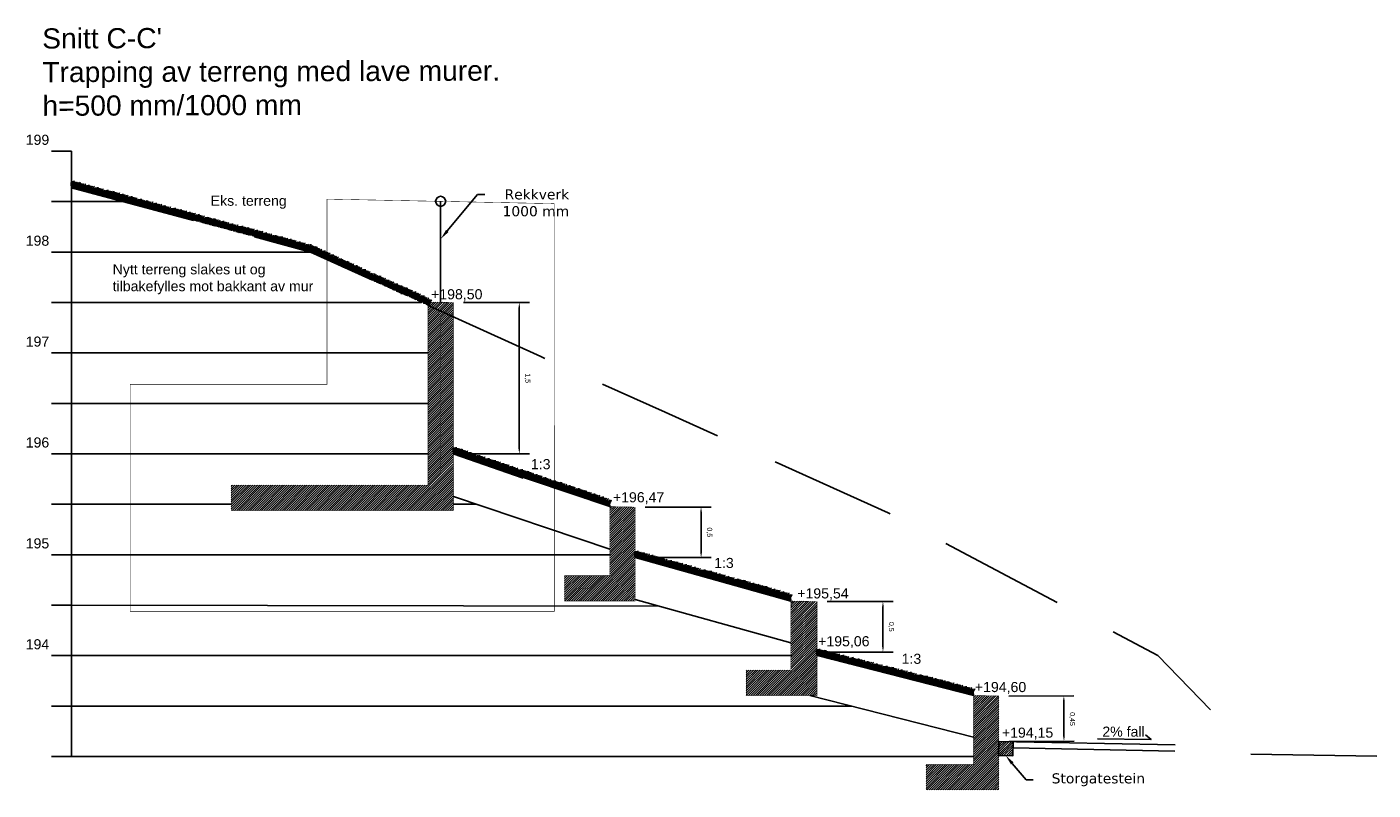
# Model space of a CAD drawing. Header units: metres. Extents: x 0.9 to 28.1, y 0.9 to 17.2.
# Tile 1 of 3: x 1 to 14.4, y 0.9 to 8.4. Entities that reach past the tile are written whole.
import ezdxf
from ezdxf import colors
from ezdxf.entities.mleader import LeaderData, LeaderLine
from ezdxf.math import Vec2, Vec3

# ---------------------------------------------------------------- set-up
doc = ezdxf.new("R2010")
doc.units = ezdxf.units.M
doc.header["$PDSIZE"] = 1
doc.linetypes.add('DASHED2', pattern=[0.375, 0.25, -0.125])
doc.linetypes.add('Hidden', pattern=[0.002, 0.001, -0.001])
for name, color, linetype, lineweight in [('25--G_B_FLOORS', 192, 'Continuous', 18), ('25--H_B_FLOORS', 190, 'Hidden', 18), ('LA DIV-Snitt', 7, 'Continuous', 9), ('LA TEK', 7, 'Continuous', 9)]:
    doc.layers.add(name, color=color, linetype=linetype, lineweight=lineweight)
for name, color, linetype in [('A-L-rekkverk', 2, 'FENCELINE1'), ('A-L_mur_hatch', 252, 'Continuous'), ('A-L_snitt', 4, 'Continuous'), ('A-L_tekst høyder', 4, 'Continuous')]:
    doc.layers.add(name, color=color, linetype=linetype)
doc.styles.add('Arealtekst', font='arial.ttf')
doc.styles.add('Verdana', font='verdana.ttf')
doc.linetypes.add('FENCELINE1', pattern='A,6.35,-2.54,[133,ltypeshp.shx,S=2.54,R=0,X=-2.54,Y=0],-2.54,25.4', length=36.83)
doc.dimstyles.new('ISO-25', dxfattribs={"dimtxt": 2.5, "dimasz": 2.5, "dimexe": 1.25, "dimexo": 0.625, "dimtad": 1, "dimtxsty": 'Standard', "dimcen": 2.5, "dimadec": 0, "dimazin": 0, "dimtfac": 1, "dimtmove": 0, "dimatfit": 3, "dimfxl": 1, "dimarcsym": 0})

# ---------------------------------------------------------------- blocks, each defined once
blk = doc.blocks.new('*D22')
at = {"layer": 'A-L_snitt', "color": 0, "lineweight": -2, "transparency": 16777216}
for p, q in [((5.351, 5.699), (6.005, 5.699)), ((5.905, 5.649), (5.905, 4.249)), ((5.351, 4.199), (6.005, 4.199))]:
    blk.add_line(p, q, dxfattribs=at)
at = {"layer": 'A-L_snitt', "color": 0, "transparency": 16777216}
for points in [[(5.913, 5.649), (5.897, 5.649), (5.905, 5.699)], [(5.913, 4.249), (5.897, 4.249), (5.905, 4.199)]]:
    blk.add_solid(points, dxfattribs=at)
at = {"layer": 'Defpoints', "color": 0, "transparency": 16777216}
for p in [(5.251, 5.699), (5.251, 4.199), (5.905, 4.199)]:
    blk.add_point(p, dxfattribs=at)
at = {"layer": 'A-L_snitt', "color": 0, "transparency": 16777216, "insert": (5.985, 4.949), "char_height": 0.05, "attachment_point": 5, "rotation": 270.0085, "style": 'Arealtekst'}
blk.add_mtext('1,5', dxfattribs=at)
blk = doc.blocks.new('*D23')
at = {"layer": 'A-L_snitt', "color": 0, "lineweight": -2, "transparency": 16777216}
for p, q in [((7.152, 3.671), (7.805, 3.671)), ((7.705, 3.621), (7.706, 3.221)), ((7.152, 3.171), (7.806, 3.171))]:
    blk.add_line(p, q, dxfattribs=at)
at = {"layer": 'A-L_snitt', "color": 0, "transparency": 16777216}
for points in [[(7.714, 3.621), (7.697, 3.621), (7.705, 3.671)], [(7.714, 3.221), (7.697, 3.221), (7.706, 3.171)]]:
    blk.add_solid(points, dxfattribs=at)
at = {"layer": 'Defpoints', "color": 0, "transparency": 16777216}
for p in [(7.052, 3.671), (7.052, 3.171), (7.706, 3.171)]:
    blk.add_point(p, dxfattribs=at)
at = {"layer": 'A-L_snitt', "color": 0, "transparency": 16777216, "insert": (7.786, 3.421), "char_height": 0.05, "attachment_point": 5, "rotation": 270.0254, "style": 'Arealtekst'}
blk.add_mtext('0,5', dxfattribs=at)
blk = doc.blocks.new('*D24')
at = {"layer": 'A-L_snitt', "color": 0, "lineweight": -2, "transparency": 16777216}
for p, q in [((8.954, 2.735), (9.607, 2.735)), ((9.507, 2.685), (9.507, 2.285)), ((8.954, 2.235), (9.607, 2.235))]:
    blk.add_line(p, q, dxfattribs=at)
at = {"layer": 'A-L_snitt', "color": 0, "transparency": 16777216}
for points in [[(9.515, 2.685), (9.499, 2.685), (9.507, 2.735)], [(9.515, 2.285), (9.499, 2.285), (9.507, 2.235)]]:
    blk.add_solid(points, dxfattribs=at)
at = {"layer": 'Defpoints', "color": 0, "transparency": 16777216}
for p in [(8.854, 2.735), (8.854, 2.235), (9.507, 2.235)]:
    blk.add_point(p, dxfattribs=at)
at = {"layer": 'A-L_snitt', "color": 0, "transparency": 16777216, "insert": (9.587, 2.485), "char_height": 0.05, "attachment_point": 5, "rotation": 270.0254, "style": 'Arealtekst'}
blk.add_mtext('0,5', dxfattribs=at)
blk = doc.blocks.new('*D25')
at = {"layer": 'A-L_snitt', "color": 0, "lineweight": -2, "transparency": 16777216}
for p, q in [((10.755, 1.799), (11.399, 1.801)), ((11.299, 1.751), (11.3, 1.401)), ((10.757, 1.349), (11.4, 1.351))]:
    blk.add_line(p, q, dxfattribs=at)
at = {"layer": 'A-L_snitt', "color": 0, "transparency": 16777216}
for points in [[(11.307, 1.751), (11.29, 1.751), (11.299, 1.801)], [(11.308, 1.401), (11.291, 1.401), (11.3, 1.351)]]:
    blk.add_solid(points, dxfattribs=at)
at = {"layer": 'Defpoints', "color": 0, "transparency": 16777216}
for p in [(10.655, 1.799), (10.657, 1.349), (11.3, 1.351)]:
    blk.add_point(p, dxfattribs=at)
at = {"layer": 'A-L_snitt', "color": 0, "transparency": 16777216, "insert": (11.379, 1.571), "char_height": 0.05, "attachment_point": 5, "rotation": 270.1555, "style": 'Arealtekst'}
blk.add_mtext('0,45', dxfattribs=at)
blk = doc.blocks.new('Gress')
at = {"layer": 'LA DIV-Snitt', "color": 85, "true_color": 0x599451}
for points in [[(-0.001, -0.001), (-0.004, 0.008), (-0.012, 0.022), (-0.015, 0.03), (-0.017, 0.044), (-0.019, 0.057), (-0.016, 0.041), (-0.013, 0.027), (-0.01, 0.019), (-0.004, 0.01), (0, 0), (0, -0.001)], [(0.002, -0.001), (0.001, 0.01), (-0.003, 0.026), (-0.007, 0.037), (-0.008, 0.047), (-0.009, 0.056), (-0.009, 0.063), (-0.007, 0.049), (-0.005, 0.035), (-0.001, 0.022), (0.002, 0.01), (0.004, -0.001)], [(0.01, -0.001), (0.007, 0.012), (0.005, 0.021), (0.001, 0.036), (-0.002, 0.049), (-0.003, 0.053), (0.001, 0.041), (0.005, 0.026), (0.008, 0.013), (0.012, -0.001)], [(0.013, -0.001), (0.012, 0.007), (0.012, 0.019), (0.011, 0.033), (0.01, 0.046), (0.007, 0.063), (0.004, 0.07), (0.008, 0.063), (0.011, 0.046), (0.012, 0.031), (0.014, 0.011), (0.014, -0.001)], [(0.019, 0.006), (0.018, 0.022), (0.017, 0.045), (0.016, 0.023), (0.017, 0.013), (0.018, 0.002)], [(0.023, 0.031), (0.022, 0.023), (0.02, 0.012), (0.018, 0.002), (0.018, -0.001)], [(0.036, -0.002), (0.033, 0.006), (0.026, 0.019), (0.023, 0.027), (0.021, 0.041), (0.019, 0.052), (0.023, 0.037), (0.025, 0.024), (0.028, 0.016), (0.033, 0.008), (0.037, -0.002), (0.037, -0.002)], [(0.021, 0.022), (0.021, 0.026), (0.02, 0.037), (0.02, 0.046)], [(0.021, 0.041), (0.021, 0.039), (0.022, 0.03), (0.022, 0.026)], [(0.024, 0.03), (0.025, 0.041), (0.025, 0.051), (0.024, 0.06), (0.023, 0.066), (0.024, 0.053), (0.024, 0.043), (0.023, 0.035)], [(0.04, -0.002), (0.038, 0.008), (0.034, 0.023), (0.031, 0.034), (0.03, 0.043), (0.029, 0.052), (0.029, 0.058), (0.031, 0.045), (0.033, 0.031), (0.036, 0.019), (0.039, 0.008), (0.041, -0.002)], [(0.032, 0.031), (0.032, 0.028), (0.03, 0.009), (0.029, -0.002)], [(0.033, 0.031), (0.034, 0.042), (0.038, 0.058), (0.04, 0.065), (0.037, 0.059), (0.033, 0.042), (0.032, 0.034)], [(0.044, -0.002), (0.044, 0.001), (0.042, 0.017), (0.04, 0.029), (0.039, 0.041), (0.04, 0.051), (0.04, 0.06), (0.041, 0.065), (0.04, 0.053), (0.04, 0.043), (0.041, 0.033), (0.042, 0.023), (0.044, 0.012), (0.045, 0.001), (0.046, -0.002)], [(0.063, 0), (0.06, 0.009), (0.052, 0.023), (0.049, 0.032), (0.047, 0.046), (0.045, 0.058), (0.048, 0.042), (0.051, 0.028), (0.054, 0.02), (0.06, 0.011), (0.064, 0.001), (0.064, 0)], [(0.045, 0.006), (0.046, 0.022), (0.047, 0.044), (0.047, 0.023), (0.047, 0.013), (0.045, 0.002)], [(0.065, -0.002), (0.062, 0.006), (0.054, 0.019), (0.052, 0.027), (0.049, 0.04), (0.048, 0.052), (0.051, 0.037), (0.054, 0.024), (0.057, 0.016), (0.062, 0.007), (0.066, -0.002), (0.066, -0.002)], [(0.052, 0.03), (0.052, 0.033), (0.054, 0.046), (0.058, 0.063), (0.06, 0.07), (0.057, 0.063), (0.053, 0.046), (0.052, 0.033)], [(0.066, 0), (0.065, 0.011), (0.061, 0.027), (0.057, 0.039), (0.056, 0.049), (0.055, 0.058), (0.055, 0.065), (0.057, 0.051), (0.059, 0.036), (0.063, 0.024), (0.066, 0.011), (0.068, 0)], [(0.068, -0.002), (0.066, 0.007), (0.063, 0.023), (0.06, 0.033), (0.058, 0.043), (0.057, 0.052), (0.058, 0.058), (0.059, 0.045), (0.061, 0.031), (0.065, 0.019), (0.068, 0.008), (0.069, -0.002)], [(0.074, 0), (0.071, 0.013), (0.069, 0.023), (0.065, 0.038), (0.062, 0.051), (0.061, 0.055), (0.065, 0.042), (0.069, 0.028), (0.072, 0.014), (0.076, 0)], [(0.075, 0), (0.072, 0.009), (0.07, 0.018), (0.067, 0.033), (0.064, 0.045), (0.063, 0.049), (0.067, 0.037), (0.071, 0.023), (0.073, 0.01), (0.075, 0.004)], [(0.077, 0), (0.076, 0.009), (0.076, 0.021), (0.075, 0.035), (0.074, 0.048), (0.071, 0.065), (0.068, 0.072), (0.072, 0.065), (0.075, 0.048), (0.076, 0.033), (0.078, 0.013), (0.078, 0)], [(0.08, -0.002), (0.08, -0.001), (0.078, 0.014), (0.076, 0.026), (0.075, 0.037), (0.075, 0.047), (0.076, 0.055), (0.077, 0.061), (0.076, 0.049), (0.076, 0.039), (0.077, 0.03), (0.078, 0.02), (0.08, 0.01), (0.081, 0), (0.081, -0.002)], [(0.083, 0.007), (0.082, 0.024), (0.081, 0.046), (0.08, 0.025), (0.081, 0.015), (0.082, 0.004)], [(0.08, 0.004), (0.082, 0.02), (0.083, 0.041), (0.083, 0.02), (0.082, 0.011), (0.081, 0)], [(0.087, 0.032), (0.086, 0.025), (0.084, 0.014), (0.082, 0.003), (0.082, 0)], [(0.1, 0), (0.097, 0.007), (0.09, 0.02), (0.087, 0.029), (0.085, 0.042), (0.083, 0.054), (0.086, 0.039), (0.089, 0.025), (0.092, 0.018), (0.097, 0.009), (0.101, 0), (0.101, 0)], [(0.086, -0.002), (0.086, 0.005), (0.087, 0.016), (0.088, 0.03), (0.09, 0.042), (0.093, 0.058), (0.095, 0.065), (0.092, 0.058), (0.088, 0.042), (0.087, 0.028), (0.085, 0.009), (0.084, -0.002)], [(0.085, 0.023), (0.085, 0.028), (0.084, 0.039), (0.084, 0.048)], [(0.085, 0.043), (0.085, 0.041), (0.086, 0.032), (0.086, 0.028)], [(0.088, 0.031), (0.089, 0.042), (0.089, 0.052), (0.088, 0.061), (0.087, 0.067), (0.088, 0.054), (0.088, 0.044), (0.087, 0.036)], [(0.104, 0), (0.102, 0.009), (0.098, 0.024), (0.095, 0.035), (0.094, 0.045), (0.093, 0.053), (0.093, 0.06), (0.095, 0.047), (0.097, 0.033), (0.1, 0.021), (0.103, 0.009), (0.105, 0)], [(0.096, 0.033), (0.096, 0.03), (0.094, 0.011), (0.093, 0)], [(0.095, 0), (0.095, 0.007), (0.096, 0.018), (0.097, 0.031)], [(0.097, 0.033), (0.098, 0.044), (0.102, 0.06), (0.104, 0.066), (0.1, 0.06), (0.097, 0.044), (0.096, 0.036)], [(0.108, 0), (0.108, 0.002), (0.106, 0.018), (0.104, 0.031), (0.103, 0.042), (0.103, 0.052), (0.104, 0.061), (0.105, 0.067), (0.104, 0.054), (0.104, 0.044), (0.105, 0.035), (0.106, 0.024), (0.108, 0.013), (0.109, 0.003), (0.11, 0)], [(0.109, 0.007), (0.11, 0.024), (0.111, 0.046), (0.111, 0.025), (0.111, 0.015), (0.109, 0.004)], [(0.129, 0), (0.126, 0.007), (0.118, 0.02), (0.116, 0.028), (0.113, 0.042), (0.112, 0.054), (0.115, 0.039), (0.118, 0.025), (0.121, 0.018), (0.126, 0.009), (0.13, 0), (0.13, 0)], [(0.115, 0.031), (0.113, 0.012), (0.113, 0)], [(0.116, 0.032), (0.116, 0.034), (0.118, 0.047), (0.122, 0.064), (0.124, 0.071), (0.121, 0.064), (0.117, 0.047), (0.116, 0.035)], [(0.132, 0), (0.13, 0.009), (0.127, 0.024), (0.124, 0.035), (0.122, 0.044), (0.121, 0.053), (0.122, 0.06), (0.123, 0.046), (0.125, 0.033), (0.129, 0.021), (0.132, 0.009), (0.133, 0)], [(0.139, 0.002), (0.136, 0.011), (0.134, 0.02), (0.131, 0.034), (0.128, 0.046), (0.127, 0.05), (0.131, 0.038), (0.135, 0.025), (0.137, 0.012), (0.139, 0.006)], [(0.152, 0), (0.148, 0.009), (0.14, 0.023), (0.138, 0.031), (0.135, 0.046), (0.134, 0.058), (0.137, 0.042), (0.14, 0.028), (0.143, 0.02), (0.148, 0.011), (0.153, 0.001), (0.153, 0)], [(0.144, 0), (0.144, 0.001), (0.142, 0.016), (0.14, 0.028), (0.139, 0.038), (0.139, 0.048), (0.14, 0.057), (0.141, 0.062), (0.14, 0.05), (0.14, 0.04), (0.141, 0.031), (0.142, 0.022), (0.144, 0.011), (0.145, 0.001), (0.145, 0)], [(0.155, 0), (0.153, 0.011), (0.149, 0.027), (0.146, 0.038), (0.145, 0.048), (0.144, 0.057), (0.144, 0.064), (0.145, 0.05), (0.148, 0.036), (0.151, 0.023), (0.154, 0.011), (0.156, 0)], [(0.144, 0.005), (0.146, 0.021), (0.147, 0.042), (0.147, 0.022), (0.146, 0.012), (0.145, 0.002)], [(0.15, -0.001), (0.15, 0.007), (0.151, 0.018), (0.152, 0.031), (0.154, 0.044), (0.157, 0.059), (0.159, 0.066), (0.156, 0.06), (0.152, 0.044), (0.151, 0.029), (0.149, 0.01), (0.148, -0.001)], [(0.163, 0), (0.159, 0.013), (0.157, 0.022), (0.153, 0.037), (0.15, 0.05), (0.15, 0.054), (0.153, 0.042), (0.158, 0.028), (0.16, 0.014), (0.165, 0)], [(0.165, 0), (0.165, 0.008), (0.165, 0.02), (0.164, 0.034), (0.162, 0.047), (0.159, 0.064), (0.157, 0.071), (0.16, 0.064), (0.163, 0.047), (0.165, 0.032), (0.167, 0.012), (0.167, 0)], [(0.171, 0.007), (0.17, 0.024), (0.169, 0.046), (0.169, 0.024), (0.169, 0.015), (0.171, 0.003)], [(0.175, 0.032), (0.174, 0.024), (0.172, 0.013), (0.17, 0.003), (0.17, 0)], [(0.189, -0.001), (0.186, 0.007), (0.178, 0.02), (0.176, 0.028), (0.174, 0.042), (0.172, 0.054), (0.175, 0.038), (0.178, 0.025), (0.181, 0.017), (0.186, 0.009), (0.19, -0.001), (0.19, -0.001)], [(0.174, 0.023), (0.173, 0.028), (0.172, 0.038), (0.173, 0.047)], [(0.173, 0.042), (0.173, 0.04), (0.174, 0.031), (0.175, 0.028)], [(0.177, 0.031), (0.178, 0.042), (0.177, 0.052), (0.177, 0.061), (0.176, 0.067), (0.176, 0.054), (0.176, 0.044), (0.176, 0.036)], [(0.192, -0.001), (0.191, 0.009), (0.187, 0.024), (0.184, 0.035), (0.182, 0.044), (0.182, 0.053), (0.182, 0.06), (0.183, 0.046), (0.185, 0.032), (0.189, 0.021), (0.192, 0.009), (0.194, -0.001)], [(0.185, 0.032), (0.184, 0.029), (0.182, 0.01), (0.182, 0)], [(0.184, 0), (0.184, 0.007), (0.184, 0.018), (0.185, 0.03)], [(0.185, 0.032), (0.187, 0.044), (0.19, 0.059), (0.192, 0.066), (0.189, 0.06), (0.186, 0.044), (0.185, 0.035)], [(0.197, -0.001), (0.197, 0.002), (0.195, 0.018), (0.192, 0.03), (0.192, 0.042), (0.192, 0.052), (0.193, 0.061), (0.194, 0.067), (0.193, 0.054), (0.193, 0.044), (0.193, 0.034), (0.195, 0.024), (0.197, 0.013), (0.198, 0.003), (0.198, -0.001)], [(0.197, 0.007), (0.199, 0.023), (0.2, 0.045), (0.2, 0.024), (0.199, 0.014), (0.198, 0.003)], [(0.217, -0.001), (0.214, 0.007), (0.207, 0.02), (0.204, 0.028), (0.202, 0.041), (0.2, 0.053), (0.203, 0.038), (0.206, 0.025), (0.209, 0.017), (0.214, 0.009), (0.218, -0.001), (0.218, -0.001)], [(0.204, 0.03), (0.202, 0.012), (0.201, -0.001)], [(0.205, 0.031), (0.205, 0.034), (0.207, 0.047), (0.21, 0.064), (0.213, 0.071), (0.209, 0.064), (0.206, 0.047), (0.204, 0.034)], [(0.22, -0.001), (0.219, 0.008), (0.215, 0.024), (0.212, 0.035), (0.211, 0.044), (0.21, 0.053), (0.21, 0.059), (0.212, 0.046), (0.214, 0.032), (0.217, 0.02), (0.22, 0.009), (0.222, -0.001)], [(0.227, 0.002), (0.225, 0.01), (0.223, 0.019), (0.219, 0.034), (0.216, 0.046), (0.216, 0.05), (0.219, 0.038), (0.223, 0.024), (0.226, 0.011), (0.228, 0.005)], [(0.244, -0.002), (0.241, 0.007), (0.233, 0.021), (0.23, 0.03), (0.228, 0.044), (0.226, 0.056), (0.229, 0.041), (0.232, 0.026), (0.235, 0.018), (0.241, 0.009), (0.245, 0), (0.245, -0.002)], [(0.232, -0.001), (0.232, 0), (0.23, 0.016), (0.228, 0.027), (0.227, 0.038), (0.228, 0.048), (0.229, 0.056), (0.23, 0.062), (0.229, 0.05), (0.229, 0.04), (0.229, 0.031), (0.23, 0.021), (0.232, 0.011), (0.234, 0.001), (0.234, -0.001)], [(0.233, 0.005), (0.234, 0.021), (0.235, 0.042), (0.236, 0.021), (0.235, 0.012), (0.234, 0.001)], [(0.247, -0.002), (0.245, 0.009), (0.242, 0.025), (0.238, 0.037), (0.237, 0.047), (0.236, 0.056), (0.236, 0.063), (0.238, 0.049), (0.24, 0.034), (0.244, 0.022), (0.247, 0.009), (0.249, -0.002)], [(0.239, -0.001), (0.239, 0.006), (0.239, 0.017), (0.24, 0.031), (0.242, 0.043), (0.245, 0.059), (0.247, 0.066), (0.244, 0.059), (0.241, 0.043), (0.239, 0.029), (0.237, 0.01), (0.237, -0.001)], [(0.255, -0.002), (0.252, 0.011), (0.25, 0.021), (0.246, 0.036), (0.243, 0.049), (0.242, 0.053), (0.246, 0.04), (0.25, 0.026), (0.253, 0.012), (0.257, -0.002)], [(0.258, -0.002), (0.257, 0.007), (0.257, 0.019), (0.256, 0.033), (0.255, 0.046), (0.252, 0.063), (0.249, 0.07), (0.253, 0.063), (0.256, 0.046), (0.257, 0.031), (0.259, 0.011), (0.259, -0.002)], [(0.264, 0.005), (0.263, 0.022), (0.262, 0.044), (0.261, 0.023), (0.262, 0.013), (0.263, 0.002)], [(0.281, -0.002), (0.278, 0.005), (0.271, 0.018), (0.268, 0.027), (0.266, 0.04), (0.264, 0.052), (0.267, 0.037), (0.27, 0.023), (0.273, 0.016), (0.278, 0.007), (0.282, -0.002), (0.282, -0.002)], [(0.266, 0.021), (0.266, 0.026), (0.265, 0.037), (0.265, 0.046)], [(0.266, 0.041), (0.266, 0.039), (0.267, 0.03), (0.267, 0.026)], [(0.269, 0.029), (0.27, 0.04), (0.27, 0.05), (0.269, 0.06), (0.268, 0.065), (0.269, 0.052), (0.269, 0.042), (0.268, 0.034)], [(0.285, -0.002), (0.283, 0.007), (0.279, 0.022), (0.276, 0.033), (0.275, 0.043), (0.274, 0.052), (0.274, 0.058), (0.276, 0.045), (0.278, 0.031), (0.281, 0.019), (0.284, 0.007), (0.286, -0.002)], [(0.278, 0.031), (0.279, 0.042), (0.283, 0.058), (0.285, 0.065), (0.281, 0.058), (0.278, 0.042), (0.277, 0.034)], [(0.289, -0.002), (0.289, 0.001), (0.287, 0.016), (0.285, 0.029), (0.284, 0.04), (0.284, 0.05), (0.285, 0.059), (0.286, 0.065), (0.285, 0.052), (0.285, 0.042), (0.286, 0.033), (0.287, 0.023), (0.289, 0.011), (0.29, 0.001), (0.291, -0.002)], [(0.29, 0.005), (0.291, 0.022), (0.292, 0.044), (0.292, 0.023), (0.292, 0.013), (0.29, 0.002)], [(0.31, -0.002), (0.307, 0.005), (0.299, 0.018), (0.297, 0.026), (0.294, 0.04), (0.293, 0.052), (0.296, 0.037), (0.299, 0.023), (0.302, 0.016), (0.307, 0.007), (0.311, -0.002), (0.311, -0.002)], [(0.297, 0.03), (0.297, 0.032), (0.299, 0.046), (0.303, 0.062), (0.305, 0.069), (0.302, 0.062), (0.298, 0.046), (0.297, 0.033)], [(0.313, -0.002), (0.311, 0.007), (0.308, 0.022), (0.305, 0.033), (0.303, 0.042), (0.302, 0.051), (0.303, 0.058), (0.304, 0.044), (0.306, 0.031), (0.31, 0.019), (0.313, 0.007), (0.314, -0.002)], [(0.32, 0), (0.317, 0.009), (0.315, 0.018), (0.311, 0.032), (0.309, 0.044), (0.308, 0.048), (0.312, 0.037), (0.316, 0.023), (0.318, 0.01), (0.32, 0.004)], [(0.338, -0.003), (0.333, 0.005), (0.323, 0.018), (0.32, 0.026), (0.315, 0.04), (0.312, 0.052), (0.317, 0.037), (0.322, 0.023), (0.326, 0.016), (0.333, 0.007), (0.339, -0.002), (0.339, -0.003)], [(0.325, -0.002), (0.325, -0.001), (0.323, 0.014), (0.321, 0.026), (0.32, 0.037), (0.32, 0.046), (0.321, 0.055), (0.322, 0.06), (0.321, 0.048), (0.321, 0.038), (0.322, 0.029), (0.323, 0.02), (0.325, 0.009), (0.326, -0.001), (0.326, -0.002)], [(0.341, -0.003), (0.338, 0.008), (0.332, 0.023), (0.327, 0.034), (0.324, 0.044), (0.322, 0.053), (0.321, 0.06), (0.325, 0.046), (0.329, 0.032), (0.334, 0.02), (0.339, 0.009), (0.343, -0.002)], [(0.325, 0.003), (0.327, 0.019), (0.328, 0.04), (0.328, 0.02), (0.327, 0.01), (0.326, 0)], [(0.331, -0.002), (0.331, 0.005), (0.332, 0.016), (0.333, 0.029), (0.335, 0.042), (0.338, 0.057), (0.34, 0.064), (0.337, 0.058), (0.333, 0.042), (0.332, 0.027), (0.33, 0.008), (0.329, -0.002)]]:
    blk.add_lwpolyline(points, dxfattribs=at)

msp = doc.modelspace()

# ---------------------------------------------------------------- hatches: boundary and pattern name
at = {"layer": 'A-L_mur_hatch', "linetype": 'Continuous'}
h = msp.add_hatch(dxfattribs=at)
h.set_pattern_fill('ANSI31', color=256, scale=0.005)
h.set_pattern_definition([(45, (5.1294, 4.899096), (-0.01122532, 0.01122532), [])])
h.paths.add_polyline_path([(5.251, 4.699), (5.251, 5.699), (5.001, 5.704), (5.001, 3.889), (3.051, 3.889), (3.051, 3.639), (5.252, 3.639)])
h = msp.add_hatch(dxfattribs=at)
h.set_pattern_fill('ANSI31', color=256, scale=0.005)
h.set_pattern_definition([(45, (6.92947, 3.42758), (-0.01122532, 0.01122532), [])])
h.paths.add_polyline_path([(7.052, 3.253), (7.052, 3.671), (6.802, 3.676), (6.802, 2.992), (6.352, 2.991), (6.352, 2.741), (7.053, 2.741)])
h = msp.add_hatch(dxfattribs=at)
h.set_pattern_fill('ANSI31', color=256, scale=0.005)
h.set_pattern_definition([(45, (8.729558, 2.470983), (-0.01122532, 0.01122532), [])])
h.paths.add_polyline_path([(8.854, 2.296), (8.854, 2.735), (8.595, 2.74), (8.595, 2.055), (8.153, 2.055), (8.153, 1.805), (8.853, 1.805)])
h = msp.add_hatch(dxfattribs=at)
h.set_pattern_fill('ANSI31', color=256, scale=0.005)
h.set_pattern_definition([(45, (10.530371, 1.524096), (-0.01122532, 0.01122532), [])])
h.paths.add_polyline_path([(10.655, 1.349), (10.655, 1.799), (10.405, 1.804), (10.405, 1.119), (9.935, 1.119), (9.935, 0.869), (10.655, 0.869)])
h = msp.add_hatch(dxfattribs=at)
h.set_pattern_fill('ANSI31', color=256, scale=0.005, angle=-1.0943)
h.set_pattern_definition([(43.906, (10.723448, 1.247652), (-0.0110089, 0.0114377), [])])
h.paths.add_polyline_path([(10.655, 1.349), (10.795, 1.346), (10.793, 1.206), (10.653, 1.209)])

# ---------------------------------------------------------------- linework, layer by layer
at = {"layer": '25--G_B_FLOORS'}
msp.add_line((5.251, 5.699), (5.251, 5.699), dxfattribs=at)
at = {"layer": '25--H_B_FLOORS'}
for p, q in [((5.252, 3.889), (5.252, 3.889)), ((5.251, 3.849), (5.251, 3.849))]:
    msp.add_line(p, q, dxfattribs=at)
at = {"layer": 'A-L-rekkverk', "linetype": 'Continuous'}
msp.add_lwpolyline([(5.126, 5.702), (5.126, 6.702)], dxfattribs=at)
msp.add_circle((5.126, 6.702), 0.05, dxfattribs=at)
at = {"layer": 'A-L_snitt', "linetype": 'Continuous'}
for points in [[(1.471, 7.199), (1.271, 7.199)], [(1.471, 7.199), (1.471, 1.199)], [(1.471, 6.699), (1.271, 6.699)], [(1.471, 6.699), (1.983, 6.699)], [(1.471, 6.199), (1.271, 6.199)], [(1.471, 6.199), (3.836, 6.199)], [(1.471, 5.699), (1.271, 5.699)], [(1.471, 5.699), (4.937, 5.699)], [(1.471, 5.199), (1.271, 5.199)], [(1.471, 5.199), (5.004, 5.199)], [(1.471, 4.699), (1.271, 4.699)], [(1.471, 4.699), (5.004, 4.699)], [(1.471, 4.199), (1.271, 4.199)], [(1.471, 4.199), (5.004, 4.199)], [(6.802, 3.676), (5.251, 4.199)], [(5.251, 4.199), (5.942, 3.959)], [(6.801, 3.254), (5.252, 3.777)], [(1.471, 3.699), (1.271, 3.699)], [(1.471, 3.699), (3.051, 3.699)], [(5.252, 3.699), (5.482, 3.699)], [(6.734, 3.699), (6.734, 3.699)], [(1.471, 3.199), (1.271, 3.199)], [(1.471, 3.199), (6.804, 3.199)], [(8.595, 2.74), (7.054, 3.171)], [(1.471, 2.699), (1.271, 2.699)], [(1.471, 2.699), (7.295, 2.688)], [(8.595, 2.325), (7.053, 2.756)], [(8.595, 2.686), (8.605, 2.686)], [(1.471, 2.199), (1.271, 2.199)], [(1.471, 2.199), (8.605, 2.199)], [(10.405, 1.804), (8.855, 2.199)], [(10.405, 1.391), (8.781, 1.805)], [(1.471, 1.699), (1.271, 1.699)], [(1.471, 1.699), (9.197, 1.699)], [(12.4, 1.314), (10.655, 1.349)], [(11.633, 1.376), (12.163, 1.367), (12.107, 1.414)], [(10.655, 1.289), (10.654, 1.289)], [(10.655, 1.319), (10.655, 1.319)], [(12.399, 1.254), (10.794, 1.286)], [(1.471, 1.199), (1.271, 1.199)], [(1.471, 1.199), (10.405, 1.199)]]:
    msp.add_lwpolyline(points, dxfattribs=at)
at = {"layer": 'A-L_snitt', "color": 10, "linetype": 'DASHED2', "ltscale": 5, "flags": 128}
msp.add_lwpolyline([(1.471, 6.837), (3.836, 6.199), (6.117, 5.164), (7.35, 4.611), (9.559, 3.613), (12.23, 2.199), (12.871, 1.535), (13.067, 1.224), (14.822, 1.197)], dxfattribs=at)
at = {"layer": 'A-L_snitt', "linetype": 'Continuous', "const_width": 0.005}
for points in [[(6.251, 4.699), (6.251, 6.679), (4.001, 6.724), (4.001, 4.889), (2.051, 4.889), (2.051, 2.639), (6.252, 2.639)], [(5.251, 4.699), (5.251, 5.699), (5.001, 5.704), (5.001, 3.889), (3.051, 3.889), (3.051, 3.639), (5.252, 3.639), (5.251, 4.699)], [(7.052, 3.253), (7.052, 3.671), (6.802, 3.676), (6.802, 2.992), (6.352, 2.991), (6.352, 2.741), (7.053, 2.741)], [(8.854, 2.296), (8.854, 2.735), (8.595, 2.74), (8.595, 2.055), (8.153, 2.055), (8.153, 1.805), (8.853, 1.805)], [(10.655, 1.349), (10.655, 1.799), (10.405, 1.804), (10.405, 1.119), (9.935, 1.119), (9.935, 0.869), (10.655, 0.869)]]:
    msp.add_lwpolyline(points, close=True, dxfattribs=at)
at = {"layer": 'A-L_snitt', "linetype": 'Continuous'}
msp.add_lwpolyline([(10.655, 1.349), (10.795, 1.346), (10.793, 1.206), (10.653, 1.209), (10.655, 1.349)], close=True, dxfattribs=at)

# ---------------------------------------------------------------- block references
for p, rotation in [((1.472, 6.838), 344.978874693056), ((1.807, 6.749), 344.978874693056), ((2.138, 6.659), 344.978874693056), ((2.473, 6.57), 344.978874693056), ((2.805, 6.48), 344.978874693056), ((3.14, 6.391), 344.978874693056), ((3.471, 6.301), 344.978874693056), ((3.807, 6.214), 335.6185372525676), ((4.122, 6.068), 335.6185372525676), ((4.438, 5.925), 335.6185372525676), ((4.703, 5.807), 335.6185372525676), ((5.253, 4.2), 341.381974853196), ((5.578, 4.091), 341.381974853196), ((5.907, 3.981), 341.381974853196), ((6.235, 3.871), 341.381974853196), ((6.477, 3.788), 341.381974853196), ((7.055, 3.171), 344.446025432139), ((7.386, 3.079), 344.446025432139), ((7.72, 2.987), 344.446025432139), ((8.054, 2.895), 344.446025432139), ((8.264, 2.835), 344.446025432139), ((8.856, 2.2), 345.7090556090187), ((9.188, 2.116), 345.7090556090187), ((9.524, 2.031), 345.7090556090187), ((9.86, 1.946), 345.7090556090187), ((10.072, 1.891), 345.7090556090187)]:
    msp.add_blockref('Gress', p, dxfattribs=dict(at, rotation=rotation))

# ---------------------------------------------------------------- texts
at = {"layer": 'A-L_tekst høyder', "linetype": 'Continuous', "insert": (1.179, 8.416), "char_height": 0.2, "attachment_point": 1, "rotation": 0.1979, "style": 'Arealtekst'}
msp.add_mtext_dynamic_manual_height_columns("Snitt C-C'\\PTrapping av terreng med lave murer.\\Ph=500 mm/1000 mm", width=5.95126, gutter_width=722.901, heights=[0], dxfattribs=at)
at = {"layer": 'A-L_tekst høyder', "linetype": 'Continuous', "char_height": 0.1, "attachment_point": 1, "style": 'Arealtekst'}
for s, width, insert in [('199', 1.68221, (1.016, 7.362)), ('Eks. terreng', 1.68221, (2.848, 6.758)), ('198', 1.68221, (1.016, 6.362)), ('Nytt terreng slakes ut og tilbakefylles mot bakkant av mur', 2.02537, (1.877, 6.078)), ('+198,50', 1.68221, (5.031, 5.831)), ('197', 1.68221, (1.016, 5.362)), ('196', 1.68221, (1.016, 4.362)), ('1:3', 1.68221, (6.02, 4.147)), ('+196,47', 1.68221, (6.832, 3.819)), ('195', 1.68221, (1.016, 3.362)), ('1:3', 1.68221, (7.835, 3.168)), ('+195,54', 1.68221, (8.658, 2.866)), ('194', 1.68221, (1.016, 2.362)), ('+195,06', 1.68221, (8.865, 2.392)), ('1:3', 1.68221, (9.692, 2.218)), ('+194,60', 1.68221, (10.417, 1.938)), ('+194,15', 1.68221, (10.685, 1.486)), ('2% fall', 1.68221, (11.68, 1.496))]:
    msp.add_mtext_dynamic_manual_height_columns(s, width=width, gutter_width=722.901, heights=[0], dxfattribs=dict(at, insert=insert))

# ---------------------------------------------------------------- dimensions: what is measured, and where the dimension line sits
at = {"layer": 'A-L_snitt'}
dim = msp.add_aligned_dim(p1=(5.251, 5.699), p2=(5.251, 4.199), distance=0.654, dimstyle='ISO-25', override={"dimscale": 0.5, "dimtxt": 0.1, "dimasz": 0.1, "dimexe": 0.2, "dimexo": 0.2, "dimgap": 0.1, "dimtxsty": 'Arealtekst', "dimcen": 0.5}, dxfattribs=at)
dim.commit()
dim.dimension.update_dxf_attribs({"geometry": '*D22', "text_midpoint": (5.985, 4.949)})
for base, p1, p2, angle, picture, middle in [((7.706, 3.171), (7.052, 3.671), (7.052, 3.171), 270.0254, '*D23', (7.705, 3.421)), ((9.507, 2.235), (8.854, 2.735), (8.854, 2.235), 270.0254, '*D24', (9.507, 2.485)), ((11.3, 1.351), (10.655, 1.799), (10.657, 1.349), 270.1555, '*D25', (11.299, 1.57))]:
    dim = msp.add_linear_dim(base=base, p1=p1, p2=p2, angle=angle, dimstyle='ISO-25', override={"dimscale": 0.5, "dimtxt": 0.1, "dimasz": 0.1, "dimexe": 0.2, "dimexo": 0.2, "dimgap": 0.1, "dimtxsty": 'Arealtekst', "dimcen": 0.5}, dxfattribs=at)
    dim.commit()
    dim.dimension.update_dxf_attribs({"geometry": picture, "text_midpoint": middle, "dimtype": 161})

# ---------------------------------------------------------------- leaders
at = {"layer": 'LA TEK'}
ml = msp.add_multileader_mtext('Standard', dxfattribs=at)
ml.set_content('Rekkverk\\P1000 mm', color=256, style='Verdana')
ml.set_leader_properties()
ml.build(insert=Vec2(0, 0))
ml.multileader.update_dxf_attribs({"text_right_attachment_type": 6, "dogleg_length": 0.36, "arrow_head_size": 0.1, "scale": 0.2})
ctx = ml.context
ctx.base_point, ctx.scale, ctx.char_height, ctx.arrow_head_size, ctx.landing_gap_size, ctx.plane_origin = Vec3(5.564, 6.77), 0.2, 0.1, 0.1, 0.2, Vec3(-4.837, -2.435)
ctx.right_attachment, ctx.text_align_type = 6, 2
notes = []
notes.append((ctx, [(0, (1, 1, 0), (5.492, 6.77), (1, 0), 0.072, [(0, [(5.128, 6.331)], 0, [])])]))
ctx.mtext.insert, ctx.mtext.alignment, ctx.mtext.flow_direction = Vec3(6.399, 6.821), 3, 5
ml = msp.add_multileader_mtext('Standard', dxfattribs=at)
ml.set_content('Storgatestein', color=256, style='Verdana')
ml.set_leader_properties()
ml.build(insert=Vec2(0, 0))
ml.multileader.update_dxf_attribs({"text_right_attachment_type": 6, "dogleg_length": 0.36, "arrow_head_size": 0.1, "scale": 0.2})
ctx = ml.context
ctx.base_point, ctx.scale, ctx.char_height, ctx.arrow_head_size, ctx.landing_gap_size, ctx.plane_origin = Vec3(10.996, 0.969), 0.2, 0.1, 0.1, 0.2, Vec3(0.749, -7.617)
ctx.right_attachment, ctx.text_align_type = 6, 2
notes.append((ctx, [(0, (1, 1, 0), (10.924, 0.969), (1, 0), 0.072, [(0, [(10.723, 1.208)], 0, [])])]))
ctx.mtext.insert, ctx.mtext.alignment, ctx.mtext.flow_direction = Vec3(12.103, 1.033), 3, 5
for ctx, leaders in notes:
    for number, flags, end, landing, length, lines in leaders:
        leader = LeaderData()
        leader.index, (leader.has_last_leader_line, leader.has_dogleg_vector, leader.attachment_direction) = number, flags
        leader.last_leader_point, leader.dogleg_vector, leader.dogleg_length = Vec3(end), Vec3(landing), length
        for number, points, colour, breaks in lines:
            line = LeaderLine()
            line.index, line.vertices, line.color, line.breaks = number, Vec3.list(points), colors.encode_raw_color(colour), breaks
            leader.lines.append(line)
        ctx.leaders.append(leader)

doc.saveas('drawing.dxf')
